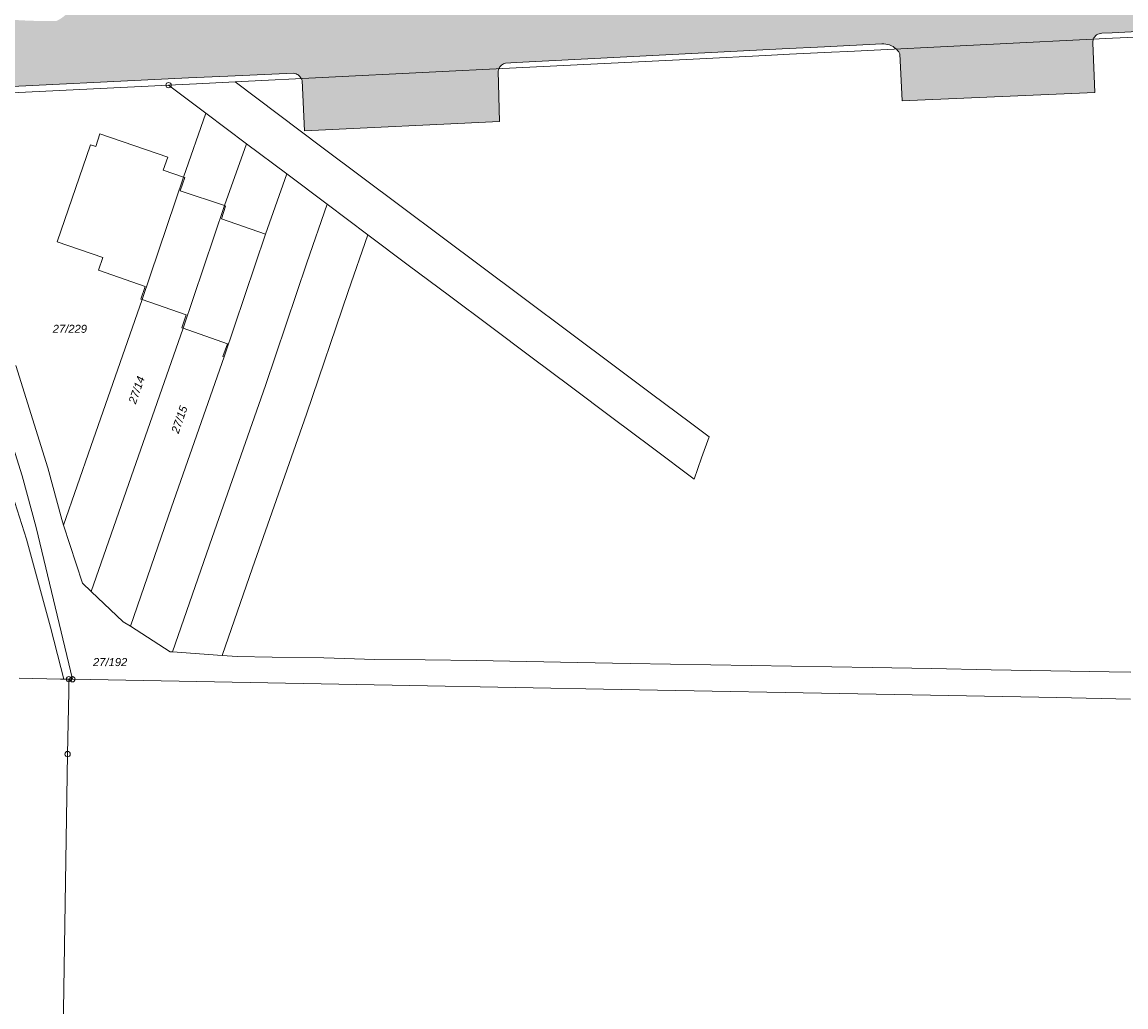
# Model space of a CAD drawing. Header units: metres. Extents: x 3492183 to 3492884, y 5882475 to 5882978.
# Tile 251 of 256: x 3492545 to 3492648, y 5882567 to 5882659. Entities that reach past the tile are written whole.
import ezdxf

# ---------------------------------------------------------------- set-up
doc = ezdxf.new("R2010")
doc.units = ezdxf.units.M
doc.header["$LTSCALE"] = 0.1
for name, color, linetype, lineweight, true_color in [('Bod-Asphalt', 7, 'Continuous', 9, 0x454545), ('Geb-Gebäude Bestand', 7, 'Continuous', 25, 0xc0c0c0), ('So-Flurstücke Umgebung', 7, 'Continuous', 9, 0x888888)]:
    doc.layers.add(name, color=color, linetype=linetype, lineweight=lineweight, true_color=true_color)
doc.styles.add('Arial (italic)', font='ariali.ttf')

msp = doc.modelspace()

# ---------------------------------------------------------------- hatches: boundary and pattern name
at = {"layer": 'Bod-Asphalt', "linetype": 'Continuous', "lineweight": 0, "true_color": 0xbbbbbb, "transparency": 33554687}
h = msp.add_hatch(color=9, dxfattribs=at)
edge = h.paths.add_edge_path()
edge.add_arc((3492547.2, 5882699.59), 40.61, 255.3693, 263.406)
edge.add_arc((3492547.2, 5882699.59), 40.61, 263.406, 271.4427)
edge.add_arc((3492546.84, 5882661.98), 3.29, 294.7726, 309.6531)
edge.add_arc((3492546.84, 5882661.98), 3.29, 309.6531, 324.5335)
edge.add_arc((3492552.12, 5882657.6), 3.58, 113.8962, 136.4353, ccw=False)
edge.add_arc((3492552.12, 5882657.6), 3.58, 91.3572, 113.8962, ccw=False)
edge.add_line((3492552.03, 5882661.18), (3492587.91, 5882662.88))
edge.add_line((3492587.91, 5882662.88), (3492603.81, 5882663.71))
edge.add_line((3492603.81, 5882663.71), (3492613.78, 5882664.2))
edge.add_arc((3492613.83, 5882662.74), 1.46, 72.7322, 91.9866, ccw=False)
edge.add_arc((3492613.83, 5882662.74), 1.46, 53.4778, 72.7322, ccw=False)
edge.add_line((3492614.7, 5882663.92), (3492615.67, 5882663.12))
edge.add_arc((3492617.35, 5882665.15), 2.64, 230.3802, 251.4225)
edge.add_arc((3492617.35, 5882665.15), 2.64, 251.4225, 272.4647)
edge.add_line((3492617.46, 5882662.52), (3492626.79, 5882662.85))
edge.add_arc((3492626.54, 5882668.97), 6.12, 272.2851, 291.4055)
edge.add_arc((3492626.54, 5882668.97), 6.12, 291.4055, 310.5259)
edge.add_line((3492630.52, 5882664.32), (3492634.65, 5882667.94))
edge.add_arc((3492628.7, 5882673.72), 8.3, 315.786, 335.9039)
edge.add_arc((3492628.7, 5882673.72), 8.3, 335.9039, 356.0218)
edge.add_line((3492636.98, 5882673.15), (3492635.41, 5882695.36))
edge.add_line((3492635.41, 5882695.36), (3492646.94, 5882696.04))
edge.add_line((3492646.94, 5882696.04), (3492647.84, 5882678.11))
edge.add_line((3492647.84, 5882678.11), (3492644.05, 5882678.06))
edge.add_arc((3492644.03, 5882676.89), 1.16, 88.9677, 178.9677)
edge.add_arc((3492644.03, 5882676.89), 1.16, 178.9677, 268.9676)
edge.add_arc((3492644.49, 5882670.73), 5.03, 74.1917, 95.506, ccw=False)
edge.add_arc((3492644.49, 5882670.73), 5.03, 52.8773, 74.1917, ccw=False)
edge.add_arc((3492636.79, 5882660.23), 18.04, 46.3222, 53.4989, ccw=False)
edge.add_arc((3492636.79, 5882660.23), 18.04, 39.1454, 46.3222, ccw=False)
edge.add_line((3492650.78, 5882671.62), (3492654.47, 5882667.28))
edge.add_arc((3492660.75, 5882673.29), 8.7, 223.6984, 246.6392)
edge.add_arc((3492660.75, 5882673.29), 8.7, 246.6392, 269.5799)
edge.add_line((3492660.69, 5882664.59), (3492731.68, 5882668.1))
edge.add_arc((3492727.05, 5882687.16), 19.61, 283.6617, 292.7128)
edge.add_arc((3492727.05, 5882687.16), 19.61, 292.7127, 301.7638)
edge.add_arc((3492695.61, 5882716.62), 62.23, 312.1502, 315.3831)
edge.add_arc((3492695.61, 5882716.62), 62.23, 315.3831, 318.6161)
edge.add_arc((3492734.96, 5882680.33), 8.8, 326.5171, 342.3198)
edge.add_arc((3492734.96, 5882680.33), 8.8, 342.3197, 358.1224)
edge.add_line((3492743.76, 5882680.05), (3492742.7, 5882700.13))
edge.add_line((3492742.7, 5882700.13), (3492748.88, 5882700.82))
edge.add_line((3492748.88, 5882700.82), (3492754.24, 5882701.13))
edge.add_line((3492754.24, 5882701.13), (3492755.12, 5882683.45))
edge.add_line((3492755.12, 5882683.45), (3492750.43, 5882683.08))
edge.add_arc((3492750.64, 5882682.04), 1.07, 101.3618, 180.358)
edge.add_arc((3492750.64, 5882682.04), 1.07, 180.358, 259.3541)
edge.add_arc((3492749.5, 5882672.98), 8.07, 69.3504, 83.3487, ccw=False)
edge.add_arc((3492749.5, 5882672.98), 8.07, 55.352, 69.3504, ccw=False)
edge.add_arc((3492734.91, 5882654.92), 31.27, 45.2146, 52.168, ccw=False)
edge.add_arc((3492734.91, 5882654.92), 31.27, 38.2612, 45.2146, ccw=False)
edge.add_arc((3492773.95, 5882686.84), 19.17, 220.9134, 228.2012)
edge.add_arc((3492773.95, 5882686.84), 19.17, 228.2012, 235.489)
edge.add_arc((3492766.23, 5882675.64), 5.57, 235.7141, 253.3409)
edge.add_arc((3492766.23, 5882675.64), 5.57, 253.3409, 270.9676)
edge.add_line((3492766.32, 5882670.07), (3492803.04, 5882671.83))
edge.add_line((3492803.04, 5882671.83), (3492853.97, 5882674.37))
edge.add_arc((3492852.78, 5882664.54), 9.9, 80.8699, 83.0968, ccw=False)
edge.add_arc((3492852.78, 5882664.54), 9.9, 78.6432, 80.8699, ccw=False)
edge.add_arc((3492852.81, 5882664.8), 9.64, 46.1464, 78.5552, ccw=False)
edge.add_arc((3492852.81, 5882664.8), 9.64, 13.7376, 46.1464, ccw=False)
edge.add_arc((3492853.82, 5882665.51), 8.5, -13.7506, 10.7319, ccw=False)
edge.add_arc((3492853.82, 5882665.51), 8.5, 321.7668, 346.2494, ccw=False)
edge.add_arc((3492820.35, 5882685.52), 47.44, 324.0577, 327.8085, ccw=False)
edge.add_arc((3492820.35, 5882685.52), 47.44, 320.3069, 324.0577, ccw=False)
edge.add_arc((3492855.01, 5882656.98), 2.56, 287.9295, 316.2904, ccw=False)
edge.add_arc((3492855.01, 5882656.98), 2.56, 259.5685, 287.9295, ccw=False)
edge.add_line((3492854.54, 5882654.47), (3492853.72, 5882654.78))
edge.add_line((3492853.72, 5882654.78), (3492838.29, 5882666.21))
edge.add_arc((3492834.28, 5882660.57), 6.92, 54.5682, 76.5811)
edge.add_arc((3492834.28, 5882660.57), 6.92, 76.5811, 98.594)
edge.add_line((3492833.24, 5882667.41), (3492833.07, 5882667.4))
edge.add_line((3492833.07, 5882667.4), (3492819.49, 5882666.7))
edge.add_line((3492819.49, 5882666.7), (3492812.38, 5882666.34))
edge.add_arc((3492812.5, 5882665.41), 0.943, 97.364, 134.1772)
edge.add_arc((3492812.5, 5882665.41), 0.943, 134.1772, 170.9905)
edge.add_line((3492811.57, 5882665.55), (3492811.66, 5882663.76))
edge.add_line((3492811.66, 5882663.76), (3492811.81, 5882660.78))
edge.add_line((3492811.81, 5882660.78), (3492793.92, 5882659.89))
edge.add_line((3492793.92, 5882659.89), (3492793.68, 5882664.67))
edge.add_arc((3492792.95, 5882664.62), 0.736, 3.4576, 47.2304)
edge.add_arc((3492792.95, 5882664.62), 0.736, 47.2304, 91.0032)
edge.add_line((3492792.93, 5882665.36), (3492784.51, 5882664.92))
edge.add_line((3492784.51, 5882664.92), (3492780.21, 5882664.7))
edge.add_line((3492780.21, 5882664.7), (3492770.17, 5882664.18))
edge.add_line((3492770.17, 5882664.18), (3492757.27, 5882663.52))
edge.add_arc((3492757.47, 5882662.2), 1.34, 98.6716, 125.8506)
edge.add_arc((3492757.47, 5882662.2), 1.34, 125.8506, 153.0295)
edge.add_arc((3492757.2, 5882662.55), 0.959, 164.6381, 177.0899)
edge.add_arc((3492757.2, 5882662.55), 0.959, 177.0899, 189.5415)
edge.add_line((3492756.26, 5882662.39), (3492756.2, 5882657.96))
edge.add_line((3492756.2, 5882657.96), (3492737.86, 5882656.91))
edge.add_line((3492737.86, 5882656.91), (3492737.53, 5882661.42))
edge.add_arc((3492735.92, 5882661.24), 1.62, 6.5245, 14.6996)
edge.add_arc((3492735.92, 5882661.24), 1.62, 14.6996, 22.875)
edge.add_arc((3492736.52, 5882661.56), 0.945, 19.3837, 56.1983)
edge.add_arc((3492736.52, 5882661.56), 0.945, 56.1984, 93.013)
edge.add_line((3492736.47, 5882662.5), (3492729.59, 5882662.14))
edge.add_line((3492729.59, 5882662.14), (3492725.6, 5882661.94))
edge.add_line((3492725.6, 5882661.94), (3492718.71, 5882661.58))
edge.add_line((3492718.71, 5882661.58), (3492701.6, 5882660.69))
edge.add_line((3492701.6, 5882660.69), (3492699.47, 5882660.58))
edge.add_arc((3492699.58, 5882659.73), 0.854, 97.2039, 131.0351)
edge.add_arc((3492699.58, 5882659.73), 0.854, 131.0351, 164.8664)
edge.add_line((3492698.75, 5882659.95), (3492699, 5882654.98))
edge.add_line((3492699, 5882654.98), (3492681.55, 5882654.14))
edge.add_line((3492681.55, 5882654.14), (3492681.31, 5882659.09))
edge.add_arc((3492680.64, 5882658.99), 0.679, 8.5302, 48.356)
edge.add_arc((3492680.64, 5882658.99), 0.679, 48.356, 88.1816)
edge.add_line((3492680.66, 5882659.66), (3492674.69, 5882659.35))
edge.add_line((3492674.69, 5882659.35), (3492670.48, 5882659.13))
edge.add_line((3492670.48, 5882659.13), (3492664.01, 5882658.79))
edge.add_line((3492664.01, 5882658.79), (3492646.76, 5882657.89))
edge.add_line((3492646.76, 5882657.89), (3492645.77, 5882657.84))
edge.add_arc((3492645.8, 5882656.98), 0.865, 92.51, 125.8972)
edge.add_arc((3492645.8, 5882656.98), 0.865, 125.8972, 159.2844)
edge.add_arc((3492645.79, 5882656.98), 0.855, 159.2392, 171.3041)
edge.add_arc((3492645.79, 5882656.98), 0.855, 171.3041, 183.3689)
edge.add_line((3492644.94, 5882656.93), (3492645.13, 5882652.29))
edge.add_line((3492645.13, 5882652.29), (3492627.15, 5882651.53))
edge.add_line((3492627.15, 5882651.53), (3492626.93, 5882655.9))
edge.add_arc((3492625.38, 5882655.1), 1.74, 27.3517, 37.0266)
edge.add_arc((3492625.38, 5882655.1), 1.74, 37.0266, 46.7012)
edge.add_arc((3492625.36, 5882655.08), 1.77, 46.4688, 69.917)
edge.add_arc((3492625.36, 5882655.08), 1.77, 69.9169, 93.3652)
edge.add_line((3492625.26, 5882656.85), (3492619.89, 5882656.57))
edge.add_line((3492619.89, 5882656.57), (3492615.96, 5882656.37))
edge.add_line((3492615.96, 5882656.37), (3492608.73, 5882656))
edge.add_line((3492608.73, 5882656), (3492591.11, 5882655.1))
edge.add_line((3492591.11, 5882655.1), (3492590.13, 5882655.05))
edge.add_arc((3492590.32, 5882654.17), 0.899, 102.2264, 129.4794)
edge.add_arc((3492590.32, 5882654.17), 0.899, 129.4794, 156.7321)
edge.add_arc((3492590.31, 5882654.17), 0.889, 156.6879, 164.8663)
edge.add_arc((3492590.31, 5882654.17), 0.889, 164.8663, 173.0449)
edge.add_line((3492589.43, 5882654.28), (3492589.55, 5882649.61))
edge.add_line((3492589.55, 5882649.61), (3492571.37, 5882648.71))
edge.add_line((3492571.37, 5882648.71), (3492571.13, 5882653.42))
edge.add_arc((3492570.21, 5882653.16), 0.96, 15.5211, 21.8019)
edge.add_arc((3492570.21, 5882653.16), 0.96, 21.8019, 28.0818)
edge.add_arc((3492570.22, 5882653.16), 0.947, 28.2049, 54.8709)
edge.add_arc((3492570.22, 5882653.16), 0.947, 54.8709, 81.537)
edge.add_line((3492570.36, 5882654.1), (3492564.2, 5882653.83))
edge.add_line((3492564.2, 5882653.83), (3492560.54, 5882653.67))
edge.add_line((3492560.54, 5882653.67), (3492540.25, 5882652.68))
edge.add_line((3492540.25, 5882652.68), (3492539.98, 5882652.66))
edge.add_arc((3492540.36, 5882649.49), 3.19, 96.8848, 128.1005)
edge.add_line((3492538.39, 5882652), (3492532.52, 5882645.5))
edge.add_line((3492532.52, 5882645.5), (3492531.78, 5882645.4))
edge.add_line((3492531.78, 5882645.4), (3492531.37, 5882645.34))
edge.add_line((3492531.37, 5882645.34), (3492521.21, 5882649.49))
edge.add_line((3492521.21, 5882649.49), (3492518.88, 5882655.02))
edge.add_arc((3492473.91, 5882639.15), 47.69, 19.4393, 26.0062)
edge.add_arc((3492473.91, 5882639.15), 47.69, 26.0062, 32.5731)
edge.add_arc((3492476.76, 5882638.69), 45.58, 34.988, 42.2482)
edge.add_arc((3492476.76, 5882638.69), 45.58, 42.2482, 49.5084)
edge.add_arc((3492322.49, 5882446.75), 291.81, 50.9435, 52.4002)
edge.add_arc((3492322.49, 5882446.75), 291.81, 52.4001, 53.8568)
edge.add_arc((3492545.06, 5882754.48), 87.99, 230.2304, 235.0041, ccw=False)
edge.add_arc((3492545.06, 5882754.48), 87.99, 225.4567, 230.2304, ccw=False)
edge.add_arc((3492517.24, 5882726.52), 48.54, 218.1771, 225.7121, ccw=False)
edge.add_arc((3492517.23, 5882726.52), 48.54, 210.6421, 218.1771, ccw=False)
edge.add_arc((3492527.91, 5882734.2), 61.65, 205.5497, 211.7315, ccw=False)
edge.add_arc((3492527.91, 5882734.2), 61.65, 199.3678, 205.5497, ccw=False)
edge.add_arc((3492524.03, 5882731.63), 57.15, 193.8731, 198.2255, ccw=False)
edge.add_arc((3492524.03, 5882731.63), 57.15, 189.5208, 193.8731, ccw=False)
edge.add_arc((3492561.29, 5882739.83), 95.27, 187.3258, 190.6805, ccw=False)
edge.add_arc((3492561.29, 5882739.83), 95.27, 183.9711, 187.3258, ccw=False)
edge.add_line((3492466.25, 5882733.24), (3492465.54, 5882747.71))
edge.add_line((3492465.54, 5882747.71), (3492465.46, 5882749.02))
edge.add_arc((3492462.37, 5882748.02), 3.25, 17.9472, 36.5381)
edge.add_arc((3492462.37, 5882748.02), 3.25, 36.5381, 55.1289)
edge.add_arc((3492465.11, 5882752.44), 1.97, 216.0228, 243.2714, ccw=False)
edge.add_arc((3492465.11, 5882752.44), 1.97, 188.7743, 216.0228, ccw=False)
edge.add_line((3492463.17, 5882752.14), (3492461.6, 5882779.77))
edge.add_arc((3492465.5, 5882779.89), 3.9, 164.3833, 181.6364, ccw=False)
edge.add_arc((3492465.5, 5882779.89), 3.9, 147.1303, 164.3833, ccw=False)
edge.add_arc((3492459.99, 5882784.46), 3.33, 312.298, 333.319)
edge.add_arc((3492459.99, 5882784.46), 3.33, 333.319, 354.3402)
edge.add_line((3492463.3, 5882784.13), (3492459.83, 5882840.42))
edge.add_arc((3492456.72, 5882840.09), 3.13, 6.0085, 29.0637)
edge.add_arc((3492456.72, 5882840.09), 3.13, 29.0637, 52.1191)
edge.add_arc((3492461.33, 5882845.15), 3.73, 205.2675, 223.974, ccw=False)
edge.add_arc((3492461.33, 5882845.15), 3.73, 186.561, 205.2675, ccw=False)
edge.add_line((3492457.62, 5882844.73), (3492456.93, 5882858.98))
edge.add_line((3492456.93, 5882858.98), (3492456.71, 5882862.38))
edge.add_arc((3492465.45, 5882862.1), 8.75, 166.1249, 178.1677, ccw=False)
edge.add_arc((3492465.45, 5882862.1), 8.75, 154.0821, 166.1249, ccw=False)
edge.add_arc((3492451.68, 5882869.05), 6.68, 332.1244, 341.729)
edge.add_arc((3492451.68, 5882869.05), 6.68, 341.729, 351.3335)
edge.add_line((3492458.28, 5882868.04), (3492458.26, 5882868.78))
edge.add_arc((3492451.21, 5882867.9), 7.11, 7.1072, 18.8244)
edge.add_arc((3492451.21, 5882867.9), 7.11, 18.8244, 30.5415)
edge.add_line((3492457.33, 5882871.51), (3492456.68, 5882872.54))
edge.add_arc((3492460.6, 5882875.28), 4.78, 200.913, 214.8961, ccw=False)
edge.add_arc((3492460.6, 5882875.28), 4.78, 186.93, 200.913, ccw=False)
edge.add_line((3492455.85, 5882874.7), (3492455.85, 5882874.7))
edge.add_line((3492455.85, 5882874.7), (3492454.99, 5882892.34))
edge.add_arc((3492461.2, 5882892.56), 6.22, 170.6227, 182.0744, ccw=False)
edge.add_arc((3492461.2, 5882892.56), 6.22, 159.171, 170.6227, ccw=False)
edge.add_arc((3492450.93, 5882898.31), 5.69, 321.5449, 336.2566)
edge.add_arc((3492450.93, 5882898.31), 5.69, 336.2565, 350.9683)
edge.add_line((3492456.55, 5882897.42), (3492454.06, 5882939.41))
edge.add_arc((3492324.29, 5882930.2), 130.1, 4.0596, 9.0838)
edge.add_arc((3492324.29, 5882930.2), 130.1, 9.0837, 14.108)
edge.add_arc((3492392.64, 5882946.02), 59.97, 15.3709, 22.1203)
edge.add_arc((3492441.27, 5882966.51), 7.23, 16.8294, 18.4178)
edge.add_arc((3492441.27, 5882966.51), 7.23, 18.4178, 22.3238)
edge.add_arc((3492441.27, 5882966.51), 7.23, 22.3238, 27.8182)
edge.add_line((3492447.67, 5882969.88), (3492447.67, 5882969.88))
edge.add_arc((3492441.29, 5882966.51), 7.22, 27.8512, 36.7983)
edge.add_arc((3492441.29, 5882966.51), 7.22, 36.7983, 45.7455)
edge.add_arc((3492435.37, 5882955.83), 19.27, 55.345, 70.207)
edge.add_arc((3492435.37, 5882955.83), 19.27, 70.207, 85.0689)
edge.add_line((3492437.03, 5882975.03), (3492469.71, 5882977.64))
edge.add_arc((3492478.06, 5882962.89), 16.95, 119.529, 149.8175)
edge.add_arc((3492472.56, 5882966.52), 10.37, 151.8971, 152.829)
edge.add_arc((3492472.56, 5882966.52), 10.37, 152.829, 153.7607)
edge.add_line((3492463.25, 5882971.11), (3492463.25, 5882971.11))
edge.add_arc((3492474.71, 5882965.38), 12.81, 153.4452, 159.5707)
edge.add_arc((3492474.71, 5882965.38), 12.81, 159.5707, 165.6963)
edge.add_arc((3492507.76, 5882955.46), 47.31, 163.9428, 169.7274)
edge.add_arc((3492507.76, 5882955.46), 47.31, 169.7274, 175.5121)
edge.add_arc((3492582.78, 5882945.07), 122.99, 173.4206, 178.1111)
edge.add_arc((3492582.78, 5882945.07), 122.99, 178.1111, 182.8016)
edge.add_arc((3492468.01, 5882939.23), 8.08, 181.1687, 199.6425)
edge.add_arc((3492468.01, 5882939.23), 8.08, 199.6425, 218.1163)
edge.add_arc((3492459.37, 5882931.98), 3.21, 25.6577, 44.6731, ccw=False)
edge.add_arc((3492459.37, 5882931.98), 3.21, 6.6425, 25.6578, ccw=False)
edge.add_line((3492462.56, 5882932.36), (3492464.1, 5882905.73))
edge.add_line((3492464.1, 5882905.73), (3492464.42, 5882900.18))
edge.add_line((3492464.42, 5882900.18), (3492464.1, 5882905.73))
edge.add_arc((3492459.97, 5882906.51), 4.2, 335.9909, 349.2584, ccw=False)
edge.add_arc((3492459.97, 5882906.51), 4.2, 322.7235, 335.9909, ccw=False)
edge.add_arc((3492466.65, 5882901.17), 4.35, 140.0668, 155.2178)
edge.add_arc((3492466.65, 5882901.17), 4.35, 155.2178, 170.3688)
edge.add_line((3492462.36, 5882901.9), (3492462.76, 5882895.26))
edge.add_arc((3492466.03, 5882896.24), 3.42, 196.5791, 210.9637)
edge.add_arc((3492466.03, 5882896.24), 3.42, 210.9638, 225.3484)
edge.add_arc((3492461.14, 5882890.85), 3.86, 12.4609, 49.9029, ccw=False)
edge.add_line((3492464.91, 5882891.68), (3492467.5, 5882846.91))
edge.add_arc((3492461.56, 5882846.79), 5.95, -16.2744, 1.1057, ccw=False)
edge.add_arc((3492461.56, 5882846.79), 5.95, 326.3455, 343.7256, ccw=False)
edge.add_arc((3492468.98, 5882841.44), 3.22, 140.2134, 161.7275)
edge.add_arc((3492468.98, 5882841.44), 3.22, 161.7275, 183.2415)
edge.add_line((3492465.76, 5882841.25), (3492466.32, 5882830.27))
edge.add_line((3492466.32, 5882830.27), (3492467.55, 5882811.02))
edge.add_line((3492467.55, 5882811.02), (3492469.53, 5882778.58))
edge.add_line((3492469.53, 5882778.58), (3492472.01, 5882733.49))
edge.add_arc((3492622.2, 5882747.89), 150.87, 185.4768, 187.8802)
edge.add_arc((3492622.19, 5882747.89), 150.87, 187.8801, 190.2836)
edge.add_arc((3492512.88, 5882728.07), 39.77, 190.3, 201.32)
edge.add_arc((3492512.88, 5882728.07), 39.77, 201.32, 212.34)
edge.add_arc((3492536.11, 5882741.07), 66.37, 211.0896, 215.7857)
edge.add_arc((3492536.11, 5882741.07), 66.37, 215.7857, 220.4818)
edge.add_arc((3492529.9, 5882735.87), 58.28, 220.56, 225.123)
edge.add_arc((3492529.9, 5882735.87), 58.28, 225.123, 229.6861)
edge.add_line((3492492.2, 5882691.44), (3492502.26, 5882683.84))
edge.add_line((3492502.26, 5882683.84), (3492528.47, 5882664.23))
edge.add_arc((3492548.01, 5882694.8), 36.28, 237.4202, 244.3629)
edge.add_arc((3492548.01, 5882694.8), 36.28, 244.3628, 251.3055)
edge.add_line((3492536.38, 5882660.43), (3492536.94, 5882660.29))
h.paths.add_polyline_path([(3492456.26, 5882969.14), (3492456.27, 5882969.24), (3492456.26, 5882969.73), (3492456.26, 5882969.99), (3492456.26, 5882970.18), (3492456.26, 5882970.29), (3492456.28, 5882970.67), (3492456.38, 5882971.54), (3492456.42, 5882971.95), (3492456.44, 5882972.35), (3492456.43, 5882972.72), (3492456.41, 5882972.95), (3492456.4, 5882973.11), (3492456.36, 5882973.33), (3492456.33, 5882973.46), (3492456.27, 5882973.62), (3492456.19, 5882973.76), (3492456.07, 5882973.89), (3492455.93, 5882974.01), (3492455.77, 5882974.11), (3492455.59, 5882974.19), (3492455.4, 5882974.25), (3492455.18, 5882974.27), (3492454.97, 5882974.26), (3492454.77, 5882974.2), (3492454.61, 5882974.13), (3492454.44, 5882974.03), (3492454.29, 5882973.9), (3492454.15, 5882973.74), (3492454.04, 5882973.57), (3492453.96, 5882973.39), (3492453.91, 5882973.24), (3492453.88, 5882973.09), (3492453.86, 5882972.91), (3492453.86, 5882972.74), (3492453.87, 5882972.55), (3492453.89, 5882972.28), (3492453.97, 5882971.82), (3492454.2, 5882970.62), (3492454.28, 5882970.12), (3492454.29, 5882970.02), (3492454.3, 5882969.9), (3492454.3, 5882969.73), (3492454.28, 5882969.17), (3492454.31, 5882968.96), (3492454.36, 5882968.81), (3492454.41, 5882968.73), (3492454.46, 5882968.65), (3492454.54, 5882968.56), (3492454.63, 5882968.48), (3492454.73, 5882968.41), (3492454.84, 5882968.34), (3492454.96, 5882968.29), (3492455.08, 5882968.25), (3492455.19, 5882968.23), (3492455.29, 5882968.22), (3492455.39, 5882968.22), (3492455.48, 5882968.23), (3492455.61, 5882968.27), (3492455.75, 5882968.33), (3492455.87, 5882968.42), (3492455.98, 5882968.52), (3492456.08, 5882968.64), (3492456.15, 5882968.76), (3492456.22, 5882968.93)])

# ---------------------------------------------------------------- linework, layer by layer
at = {"layer": 'Bod-Asphalt', "linetype": 'Continuous', "lineweight": 9, "transparency": 33554687, "flags": 128}
msp.add_lwpolyline([(3492664.01, 5882658.79), (3492646.76, 5882657.89), (3492645.77, 5882657.84, 0.146719), (3492645.3, 5882657.68, 0.146719), (3492644.99, 5882657.28, 0.052691), (3492644.95, 5882657.11, 0.052691), (3492644.94, 5882656.93), (3492645.13, 5882652.29), (3492627.15, 5882651.53), (3492626.93, 5882655.9, 0.04224), (3492626.78, 5882656.15, 0.042239), (3492626.58, 5882656.37, 0.10267), (3492625.97, 5882656.74, 0.102671), (3492625.26, 5882656.85), (3492619.89, 5882656.57), (3492615.96, 5882656.37), (3492608.73, 5882656), (3492591.11, 5882655.1), (3492590.13, 5882655.05, 0.119477), (3492589.75, 5882654.86, 0.119476), (3492589.5, 5882654.52, 0.0357), (3492589.46, 5882654.4, 0.035701), (3492589.43, 5882654.28), (3492589.55, 5882649.61), (3492571.37, 5882648.71), (3492571.13, 5882653.42, 0.027412), (3492571.1, 5882653.52, 0.027408), (3492571.06, 5882653.61, 0.11688), (3492570.77, 5882653.94, 0.116881), (3492570.36, 5882654.1), (3492564.2, 5882653.83), (3492560.54, 5882653.67), (3492540.25, 5882652.68)], format="xyb", dxfattribs=at)
at = {"layer": 'Geb-Gebäude Bestand', "color": 253, "linetype": 'Continuous', "lineweight": 9, "true_color": 0xa0a0a4, "transparency": 33554687, "flags": 128}
for points in [[(3492556.49, 5882634.19), (3492552.14, 5882635.7), (3492552.55, 5882636.89), (3492548.27, 5882638.37), (3492551.39, 5882647.43), (3492551.87, 5882647.27), (3492552.27, 5882648.44), (3492558.59, 5882646.27), (3492558.17, 5882645.05), (3492560.07, 5882644.39), (3492556.21, 5882632.97), (3492556.08, 5882633.01)], [(3492560.32, 5882631.53), (3492556.21, 5882632.97), (3492560.07, 5882644.39), (3492560.18, 5882644.35), (3492559.76, 5882643.13), (3492563.89, 5882641.74), (3492560.02, 5882630.29), (3492559.9, 5882630.33)], [(3492563.6, 5882640.5), (3492567.73, 5882639.06), (3492563.87, 5882627.62), (3492563.75, 5882627.66), (3492564.16, 5882628.84), (3492560.02, 5882630.29), (3492563.89, 5882641.74), (3492564, 5882641.7)]]:
    msp.add_lwpolyline(points, close=True, dxfattribs=at)
at = {"layer": 'So-Flurstücke Umgebung'}
for p, q in [((3492663.43, 5882658.2), (3492646.79, 5882657.37)), ((3492622.08, 5882656.14), (3492646.79, 5882657.37)), ((3492616.62, 5882655.87), (3492614.39, 5882655.76)), ((3492620.56, 5882656.06), (3492616.62, 5882655.87)), ((3492620.56, 5882656.06), (3492622.08, 5882656.14)), ((3492591.13, 5882654.61), (3492596.82, 5882654.89)), ((3492596.82, 5882654.89), (3492608.25, 5882655.46)), ((3492608.25, 5882655.46), (3492614.39, 5882655.76)), ((3492591.13, 5882654.61), (3492564.9, 5882653.31)), ((3492540.51, 5882652.09), (3492558.67, 5882652.99)), ((3492540.51, 5882652.09), (3492558.67, 5882652.99)), ((3492558.67, 5882652.99), (3492561.28, 5882653.12)), ((3492558.67, 5882652.99), (3492561.28, 5882653.12)), ((3492558.67, 5882652.99), (3492562.16, 5882650.36)), ((3492558.67, 5882652.99), (3492562.16, 5882650.36)), ((3492561.28, 5882653.12), (3492564.9, 5882653.31)), ((3492561.28, 5882653.12), (3492564.9, 5882653.31)), ((3492564.9, 5882653.31), (3492572.98, 5882647.2)), ((3492562.16, 5882650.36), (3492560.07, 5882644.39)), ((3492562.16, 5882650.36), (3492560.07, 5882644.39)), ((3492565.94, 5882647.52), (3492562.16, 5882650.36)), ((3492565.94, 5882647.52), (3492562.16, 5882650.36)), ((3492563.89, 5882641.74), (3492565.94, 5882647.52)), ((3492563.89, 5882641.74), (3492565.94, 5882647.52)), ((3492565.94, 5882647.52), (3492569.71, 5882644.7)), ((3492565.94, 5882647.52), (3492569.71, 5882644.7)), ((3492591.61, 5882633.26), (3492572.98, 5882647.2)), ((3492569.71, 5882644.7), (3492567.73, 5882639.06)), ((3492569.71, 5882644.7), (3492567.73, 5882639.06)), ((3492569.71, 5882644.7), (3492573.48, 5882641.87)), ((3492569.71, 5882644.7), (3492573.48, 5882641.87)), ((3492560.07, 5882644.39), (3492556.21, 5882632.97)), ((3492560.07, 5882644.39), (3492556.21, 5882632.97)), ((3492560.02, 5882630.29), (3492563.89, 5882641.74)), ((3492560.02, 5882630.29), (3492563.89, 5882641.74)), ((3492573.48, 5882641.87), (3492571.59, 5882636.39)), ((3492573.48, 5882641.87), (3492571.59, 5882636.39)), ((3492573.48, 5882641.87), (3492577.28, 5882639.02)), ((3492573.48, 5882641.87), (3492577.28, 5882639.02)), ((3492567.73, 5882639.06), (3492563.87, 5882627.62)), ((3492567.73, 5882639.06), (3492563.87, 5882627.62)), ((3492575.44, 5882633.71), (3492577.28, 5882639.02)), ((3492577.28, 5882639.02), (3492581.05, 5882636.19)), ((3492571.59, 5882636.39), (3492567.72, 5882624.95)), ((3492571.59, 5882636.39), (3492567.72, 5882624.95)), ((3492581.05, 5882636.19), (3492584.9, 5882633.31)), ((3492571.55, 5882622.26), (3492575.44, 5882633.71)), ((3492584.9, 5882633.31), (3492588.73, 5882630.44)), ((3492596.43, 5882629.65), (3492591.61, 5882633.26)), ((3492556.21, 5882632.97), (3492551.41, 5882619.23)), ((3492556.21, 5882632.97), (3492551.41, 5882619.23)), ((3492555.17, 5882616.41), (3492560.02, 5882630.29)), ((3492555.17, 5882616.41), (3492560.02, 5882630.29)), ((3492588.73, 5882630.44), (3492592.5, 5882627.61)), ((3492600.15, 5882626.87), (3492596.43, 5882629.65)), ((3492563.87, 5882627.62), (3492558.95, 5882613.57)), ((3492563.87, 5882627.62), (3492558.95, 5882613.57)), ((3492592.5, 5882627.61), (3492596.28, 5882624.78)), ((3492547.4, 5882617.26), (3492544.42, 5882626.81)), ((3492547.4, 5882617.26), (3492544.42, 5882626.81)), ((3492600.15, 5882626.87), (3492603.76, 5882624.16)), ((3492567.72, 5882624.95), (3492562.73, 5882610.75)), ((3492567.72, 5882624.95), (3492562.73, 5882610.75)), ((3492596.28, 5882624.78), (3492600.05, 5882621.94)), ((3492607.38, 5882621.45), (3492603.76, 5882624.16)), ((3492566.5, 5882607.92), (3492571.55, 5882622.26)), ((3492600.05, 5882621.94), (3492603.84, 5882619.11)), ((3492543.55, 5882621.17), (3492545.01, 5882616.52)), ((3492543.55, 5882621.17), (3492545.01, 5882616.52)), ((3492609.12, 5882620.14), (3492607.38, 5882621.45)), ((3492609.12, 5882620.14), (3492608.42, 5882618.18)), ((3492551.41, 5882619.23), (3492548.88, 5882611.9)), ((3492551.41, 5882619.23), (3492548.88, 5882611.9)), ((3492603.84, 5882619.11), (3492607.72, 5882616.2)), ((3492607.72, 5882616.2), (3492608.42, 5882618.18)), ((3492548.7, 5882612.44), (3492547.4, 5882617.26)), ((3492548.7, 5882612.44), (3492547.4, 5882617.26)), ((3492545.01, 5882616.52), (3492546.31, 5882611.69)), ((3492545.01, 5882616.52), (3492546.31, 5882611.69)), ((3492551.46, 5882605.71), (3492555.17, 5882616.41)), ((3492551.46, 5882605.71), (3492555.17, 5882616.41)), ((3492545.41, 5882610.59), (3492543.9, 5882615.39)), ((3492545.41, 5882610.59), (3492543.9, 5882615.39)), ((3492558.95, 5882613.57), (3492555.11, 5882602.46)), ((3492558.95, 5882613.57), (3492555.11, 5882602.46)), ((3492546.31, 5882611.69), (3492549.7, 5882597.51)), ((3492546.31, 5882611.69), (3492549.7, 5882597.51)), ((3492548.88, 5882611.9), (3492548.7, 5882612.44)), ((3492548.88, 5882611.9), (3492548.7, 5882612.44)), ((3492548.88, 5882611.9), (3492550.65, 5882606.47)), ((3492548.88, 5882611.9), (3492550.65, 5882606.47)), ((3492547.65, 5882602.36), (3492545.41, 5882610.59)), ((3492547.65, 5882602.36), (3492545.41, 5882610.59)), ((3492562.73, 5882610.75), (3492559.04, 5882600.07)), ((3492562.73, 5882610.75), (3492559.04, 5882600.07)), ((3492563.66, 5882599.74), (3492566.5, 5882607.92)), ((3492550.65, 5882606.47), (3492551.46, 5882605.71)), ((3492550.65, 5882606.47), (3492551.46, 5882605.71)), ((3492554.44, 5882602.88), (3492551.46, 5882605.71)), ((3492554.44, 5882602.88), (3492551.46, 5882605.71)), ((3492548.62, 5882598.61), (3492547.65, 5882602.36)), ((3492548.62, 5882598.61), (3492547.65, 5882602.36)), ((3492555.11, 5882602.46), (3492554.44, 5882602.88)), ((3492555.11, 5882602.46), (3492554.44, 5882602.88)), ((3492558.83, 5882600.08), (3492555.11, 5882602.46)), ((3492558.83, 5882600.08), (3492555.11, 5882602.46)), ((3492559.04, 5882600.07), (3492558.83, 5882600.08)), ((3492559.04, 5882600.07), (3492558.83, 5882600.08)), ((3492563.66, 5882599.74), (3492559.04, 5882600.07)), ((3492563.66, 5882599.74), (3492559.04, 5882600.07)), ((3492565.08, 5882599.64), (3492563.66, 5882599.74)), ((3492568.35, 5882599.58), (3492565.08, 5882599.64)), ((3492573.15, 5882599.5), (3492568.35, 5882599.58)), ((3492577.92, 5882599.37), (3492573.15, 5882599.5)), ((3492582.63, 5882599.33), (3492577.92, 5882599.37)), ((3492587.39, 5882599.25), (3492582.63, 5882599.33)), ((3492592.12, 5882599.17), (3492587.39, 5882599.25)), ((3492548.9, 5882597.52), (3492548.62, 5882598.61)), ((3492548.9, 5882597.52), (3492548.62, 5882598.61)), ((3492596.85, 5882599.09), (3492592.12, 5882599.17)), ((3492601.77, 5882598.99), (3492596.85, 5882599.09)), ((3492624.35, 5882598.6), (3492601.77, 5882598.99)), ((3492629.89, 5882598.5), (3492624.35, 5882598.6)), ((3492635.45, 5882598.4), (3492629.89, 5882598.5)), ((3492635.45, 5882598.4), (3492641.01, 5882598.3)), ((3492646.47, 5882598.21), (3492641.01, 5882598.3)), ((3492648.49, 5882598.17), (3492646.47, 5882598.21)), ((3492544.74, 5882597.61), (3492548.6, 5882597.53)), ((3492544.74, 5882597.61), (3492548.6, 5882597.53)), ((3492544.74, 5882597.61), (3492548.6, 5882597.53)), ((3492544.74, 5882597.61), (3492548.6, 5882597.53)), ((3492548.6, 5882597.53), (3492548.9, 5882597.52)), ((3492548.6, 5882597.53), (3492548.9, 5882597.52)), ((3492548.6, 5882597.53), (3492548.9, 5882597.52)), ((3492548.6, 5882597.53), (3492548.9, 5882597.52)), ((3492548.9, 5882597.52), (3492549.37, 5882597.52)), ((3492548.9, 5882597.52), (3492549.37, 5882597.52)), ((3492548.9, 5882597.52), (3492549.37, 5882597.52)), ((3492548.9, 5882597.52), (3492549.37, 5882597.52)), ((3492549.37, 5882597.52), (3492549.35, 5882596.34)), ((3492549.37, 5882597.52), (3492549.35, 5882596.34)), ((3492549.37, 5882597.52), (3492549.7, 5882597.51)), ((3492549.37, 5882597.52), (3492549.7, 5882597.51)), ((3492549.37, 5882597.52), (3492549.7, 5882597.51)), ((3492549.37, 5882597.52), (3492549.7, 5882597.51)), ((3492549.7, 5882597.51), (3492581.18, 5882596.93)), ((3492549.7, 5882597.51), (3492581.18, 5882596.93)), ((3492549.7, 5882597.51), (3492581.18, 5882596.93)), ((3492549.7, 5882597.51), (3492581.18, 5882596.93)), ((3492549.35, 5882596.34), (3492549.25, 5882590.52)), ((3492549.35, 5882596.34), (3492549.25, 5882590.52)), ((3492581.18, 5882596.93), (3492600.93, 5882596.56)), ((3492581.18, 5882596.93), (3492600.93, 5882596.56)), ((3492600.93, 5882596.56), (3492624.71, 5882596.12)), ((3492600.93, 5882596.56), (3492624.71, 5882596.12)), ((3492624.71, 5882596.12), (3492641.57, 5882595.8)), ((3492624.71, 5882596.12), (3492641.57, 5882595.8)), ((3492641.57, 5882595.8), (3492648.47, 5882595.66)), ((3492641.57, 5882595.8), (3492648.47, 5882595.66)), ((3492549.25, 5882590.52), (3492547.92, 5882509.36)), ((3492549.25, 5882590.52), (3492547.92, 5882509.36))]:
    msp.add_line(p, q, dxfattribs=at)
for centre in [(3492558.67, 5882652.99), (3492549.37, 5882597.52), (3492549.7, 5882597.51), (3492549.25, 5882590.52)]:
    msp.add_circle(centre, 0.25, dxfattribs=at)

# ---------------------------------------------------------------- texts
at = {"layer": 'So-Flurstücke Umgebung', "char_height": 0.75, "attachment_point": 5, "line_spacing_factor": 0.692771, "style": 'Arial (italic)'}
for s, insert in [('27/229', (3492549.46, 5882630.23)), ('27/192', (3492553.22, 5882599.11))]:
    msp.add_mtext(s, dxfattribs=dict(at, insert=insert))
at = {"layer": 'So-Flurstücke Umgebung', "char_height": 0.75, "attachment_point": 8, "line_spacing_factor": 0.692771, "style": 'Arial (italic)'}
for s, insert, rotation in [('27/14', (3492556.05, 5882624.4), 70.8893), ('27/15', (3492560.04, 5882621.64), 70.9535)]:
    msp.add_mtext(s, dxfattribs=dict(at, insert=insert, rotation=rotation))

doc.saveas('drawing.dxf')
